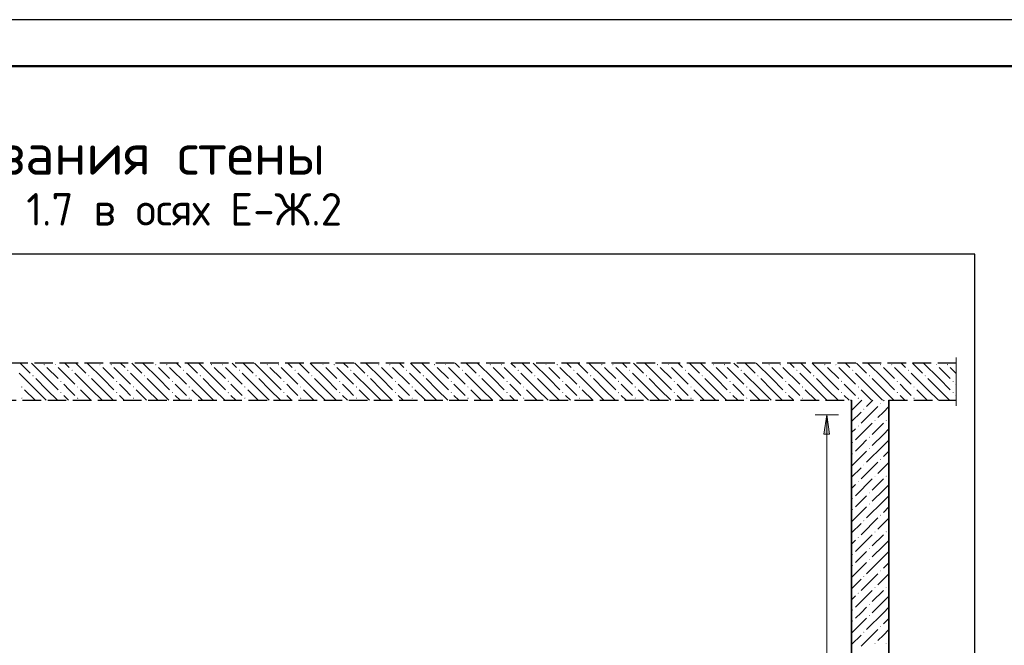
# Model space of a CAD drawing. Header units: millimetres. Extents: x 0 to 50400, y 0 to 35640.
# Tile 4 of 10: x 11657 to 24371, y 27558 to 35640. Entities that reach past the tile are written whole.
import ezdxf

# ---------------------------------------------------------------- set-up
doc = ezdxf.new("R2010")
doc.units = ezdxf.units.MM
doc.linetypes.add('______2', pattern=[324, 240, -84])
for name, color, linetype, lineweight in [('Standard', 7, 'Continuous', 25), ('ЖБ Перекрытие верхний уровень', 7, 'Continuous', 35), ('ЖБ Стена верхний уровень', 7, 'Continuous', 35), ('Заголовок чертежа', 7, 'Continuous', 25), ('Общий02', 7, 'Continuous', 18)]:
    doc.layers.add(name, color=color, linetype=linetype, lineweight=lineweight)
doc.layers.add('Размерная выноска', color=7, linetype='Continuous')
doc.styles.add('ISOCPEUR', font='txt')

msp = doc.modelspace()

# ---------------------------------------------------------------- hatches: boundary and pattern name
at = {"layer": 'ЖБ Перекрытие верхний уровень', "linetype": 'Continuous', "lineweight": 18, "transparency": 33554687}
for points in [[(11966, 31183), (11973, 31191), (11981, 31183), (11973, 31175)], [(12110, 31183), (12117, 31191), (12125, 31183), (12117, 31175)], [(12686, 31183), (12693, 31191), (12701, 31183), (12693, 31175)], [(12830, 31183), (12837, 31191), (12845, 31183), (12837, 31175)], [(13406, 31183), (13413, 31191), (13421, 31183), (13413, 31175)], [(13550, 31183), (13557, 31191), (13565, 31183), (13557, 31175)], [(14126, 31183), (14133, 31191), (14141, 31183), (14133, 31175)], [(14270, 31183), (14277, 31191), (14285, 31183), (14277, 31175)], [(14846, 31183), (14853, 31191), (14861, 31183), (14853, 31175)], [(14990, 31183), (14997, 31191), (15005, 31183), (14997, 31175)], [(15566, 31183), (15573, 31191), (15581, 31183), (15573, 31175)], [(15710, 31183), (15717, 31191), (15725, 31183), (15717, 31175)], [(16286, 31183), (16293, 31191), (16301, 31183), (16293, 31175)], [(16430, 31183), (16437, 31191), (16445, 31183), (16437, 31175)], [(17006, 31183), (17013, 31191), (17021, 31183), (17013, 31175)], [(17150, 31183), (17157, 31191), (17165, 31183), (17157, 31175)], [(17726, 31183), (17733, 31191), (17741, 31183), (17733, 31175)], [(17870, 31183), (17877, 31191), (17885, 31183), (17877, 31175)], [(18446, 31183), (18453, 31191), (18461, 31183), (18453, 31175)], [(18590, 31183), (18597, 31191), (18605, 31183), (18597, 31175)], [(19166, 31183), (19173, 31191), (19181, 31183), (19173, 31175)], [(19310, 31183), (19317, 31191), (19325, 31183), (19317, 31175)], [(19886, 31183), (19893, 31191), (19901, 31183), (19893, 31175)], [(20030, 31183), (20037, 31191), (20045, 31183), (20037, 31175)], [(20606, 31183), (20613, 31191), (20621, 31183), (20613, 31175)], [(20750, 31183), (20757, 31191), (20765, 31183), (20757, 31175)], [(21326, 31183), (21333, 31191), (21341, 31183), (21333, 31175)], [(21470, 31183), (21477, 31191), (21485, 31183), (21477, 31175)], [(22046, 31183), (22053, 31191), (22061, 31183), (22053, 31175)], [(22190, 31183), (22197, 31191), (22205, 31183), (22197, 31175)], [(22766, 31183), (22773, 31191), (22781, 31183), (22773, 31175)], [(22910, 31183), (22917, 31191), (22925, 31183), (22917, 31175)], [(23486, 31183), (23493, 31191), (23501, 31183), (23493, 31175)], [(23630, 31183), (23637, 31191), (23645, 31183), (23637, 31175)], [(11822, 31039), (11829, 31047), (11837, 31039), (11829, 31031)], [(12326, 31111), (12333, 31119), (12341, 31111), (12333, 31103)], [(12542, 31039), (12549, 31047), (12557, 31039), (12549, 31031)], [(13046, 31111), (13053, 31119), (13061, 31111), (13053, 31103)], [(13262, 31039), (13269, 31047), (13277, 31039), (13269, 31031)], [(13766, 31111), (13773, 31119), (13781, 31111), (13773, 31103)], [(13982, 31039), (13989, 31047), (13997, 31039), (13989, 31031)], [(14486, 31111), (14493, 31119), (14501, 31111), (14493, 31103)], [(14702, 31039), (14709, 31047), (14717, 31039), (14709, 31031)], [(15206, 31111), (15213, 31119), (15221, 31111), (15213, 31103)], [(15422, 31039), (15429, 31047), (15437, 31039), (15429, 31031)], [(15926, 31111), (15933, 31119), (15941, 31111), (15933, 31103)], [(16142, 31039), (16149, 31047), (16157, 31039), (16149, 31031)], [(16646, 31111), (16653, 31119), (16661, 31111), (16653, 31103)], [(16862, 31039), (16869, 31047), (16877, 31039), (16869, 31031)], [(17366, 31111), (17373, 31119), (17381, 31111), (17373, 31103)], [(17582, 31039), (17589, 31047), (17597, 31039), (17589, 31031)], [(18086, 31111), (18093, 31119), (18101, 31111), (18093, 31103)], [(18302, 31039), (18309, 31047), (18317, 31039), (18309, 31031)], [(18806, 31111), (18813, 31119), (18821, 31111), (18813, 31103)], [(19022, 31039), (19029, 31047), (19037, 31039), (19029, 31031)], [(19526, 31111), (19533, 31119), (19541, 31111), (19533, 31103)], [(19742, 31039), (19749, 31047), (19757, 31039), (19749, 31031)], [(20246, 31111), (20253, 31119), (20261, 31111), (20253, 31103)], [(20462, 31039), (20469, 31047), (20477, 31039), (20469, 31031)], [(20966, 31111), (20973, 31119), (20981, 31111), (20973, 31103)], [(21182, 31039), (21189, 31047), (21197, 31039), (21189, 31031)], [(21686, 31111), (21693, 31119), (21701, 31111), (21693, 31103)], [(21902, 31039), (21909, 31047), (21917, 31039), (21909, 31031)], [(22406, 31111), (22413, 31119), (22421, 31111), (22413, 31103)], [(22622, 31039), (22629, 31047), (22637, 31039), (22629, 31031)], [(23126, 31111), (23133, 31119), (23141, 31111), (23133, 31103)], [(23342, 31039), (23349, 31047), (23357, 31039), (23349, 31031)], [(11678, 30895), (11685, 30903), (11693, 30895), (11685, 30887)], [(12182, 30967), (12189, 30975), (12197, 30967), (12189, 30959)], [(12398, 30895), (12405, 30903), (12413, 30895), (12405, 30887)], [(12902, 30967), (12909, 30975), (12917, 30967), (12909, 30959)], [(13118, 30895), (13125, 30903), (13133, 30895), (13125, 30887)], [(13622, 30967), (13629, 30975), (13637, 30967), (13629, 30959)], [(13838, 30895), (13845, 30903), (13853, 30895), (13845, 30887)], [(14342, 30967), (14349, 30975), (14357, 30967), (14349, 30959)], [(14558, 30895), (14565, 30903), (14573, 30895), (14565, 30887)], [(15062, 30967), (15069, 30975), (15077, 30967), (15069, 30959)], [(15278, 30895), (15285, 30903), (15293, 30895), (15285, 30887)], [(15782, 30967), (15789, 30975), (15797, 30967), (15789, 30959)], [(15998, 30895), (16005, 30903), (16013, 30895), (16005, 30887)], [(16502, 30967), (16509, 30975), (16517, 30967), (16509, 30959)], [(16718, 30895), (16725, 30903), (16733, 30895), (16725, 30887)], [(17222, 30967), (17229, 30975), (17237, 30967), (17229, 30959)], [(17438, 30895), (17445, 30903), (17453, 30895), (17445, 30887)], [(17942, 30967), (17949, 30975), (17957, 30967), (17949, 30959)], [(18158, 30895), (18165, 30903), (18173, 30895), (18165, 30887)], [(18662, 30967), (18669, 30975), (18677, 30967), (18669, 30959)], [(18878, 30895), (18885, 30903), (18893, 30895), (18885, 30887)], [(19382, 30967), (19389, 30975), (19397, 30967), (19389, 30959)], [(19598, 30895), (19605, 30903), (19613, 30895), (19605, 30887)], [(20102, 30967), (20109, 30975), (20117, 30967), (20109, 30959)], [(20318, 30895), (20325, 30903), (20333, 30895), (20325, 30887)], [(20822, 30967), (20829, 30975), (20837, 30967), (20829, 30959)], [(21038, 30895), (21045, 30903), (21053, 30895), (21045, 30887)], [(21542, 30967), (21549, 30975), (21557, 30967), (21549, 30959)], [(21758, 30895), (21765, 30903), (21773, 30895), (21765, 30887)], [(22262, 30967), (22269, 30975), (22277, 30967), (22269, 30959)], [(22478, 30895), (22485, 30903), (22493, 30895), (22485, 30887)], [(22982, 30967), (22989, 30975), (22997, 30967), (22989, 30959)], [(23198, 30895), (23205, 30903), (23213, 30895), (23205, 30887)], [(23702, 30967), (23709, 30975), (23717, 30967), (23709, 30959)], [(12182, 30823), (12189, 30831), (12197, 30823), (12189, 30815)], [(12902, 30823), (12909, 30831), (12917, 30823), (12909, 30815)], [(13622, 30823), (13629, 30831), (13637, 30823), (13629, 30815)], [(14342, 30823), (14349, 30831), (14357, 30823), (14349, 30815)], [(15062, 30823), (15069, 30831), (15077, 30823), (15069, 30815)], [(15782, 30823), (15789, 30831), (15797, 30823), (15789, 30815)], [(16502, 30823), (16509, 30831), (16517, 30823), (16509, 30815)], [(17222, 30823), (17229, 30831), (17237, 30823), (17229, 30815)], [(17942, 30823), (17949, 30831), (17957, 30823), (17949, 30815)], [(18662, 30823), (18669, 30831), (18677, 30823), (18669, 30815)], [(19382, 30823), (19389, 30831), (19397, 30823), (19389, 30815)], [(20102, 30823), (20109, 30831), (20117, 30823), (20109, 30815)], [(20822, 30823), (20829, 30831), (20837, 30823), (20829, 30815)], [(21542, 30823), (21549, 30831), (21557, 30823), (21549, 30815)], [(22262, 30823), (22269, 30831), (22277, 30823), (22269, 30815)], [(22982, 30823), (22989, 30831), (22997, 30823), (22989, 30815)], [(23702, 30823), (23709, 30831), (23717, 30823), (23709, 30815)], [(11678, 30751), (11685, 30759), (11693, 30751), (11685, 30743)], [(12398, 30751), (12405, 30759), (12413, 30751), (12405, 30743)], [(13118, 30751), (13125, 30759), (13133, 30751), (13125, 30743)], [(13838, 30751), (13845, 30759), (13853, 30751), (13845, 30743)], [(14558, 30751), (14565, 30759), (14573, 30751), (14565, 30743)], [(15278, 30751), (15285, 30759), (15293, 30751), (15285, 30743)], [(15998, 30751), (16005, 30759), (16013, 30751), (16005, 30743)], [(16718, 30751), (16725, 30759), (16733, 30751), (16725, 30743)], [(17438, 30751), (17445, 30759), (17453, 30751), (17445, 30743)], [(18158, 30751), (18165, 30759), (18173, 30751), (18165, 30743)], [(18878, 30751), (18885, 30759), (18893, 30751), (18885, 30743)], [(19598, 30751), (19605, 30759), (19613, 30751), (19605, 30743)], [(20318, 30751), (20325, 30759), (20333, 30751), (20325, 30743)], [(21038, 30751), (21045, 30759), (21053, 30751), (21045, 30743)], [(21758, 30751), (21765, 30759), (21773, 30751), (21765, 30743)], [(22478, 30751), (22485, 30759), (22493, 30751), (22485, 30743)], [(23198, 30751), (23205, 30759), (23213, 30751), (23205, 30743)]]:
    msp.add_hatch(color=7, dxfattribs=at).paths.add_polyline_path(points, flags=16)
at = {"layer": 'ЖБ Стена верхний уровень', "linetype": 'Continuous', "lineweight": 18, "transparency": 33554687}
for points in [[(22767, 30679), (22773, 30685), (22779, 30679), (22773, 30673)], [(22551, 30607), (22557, 30613), (22563, 30607), (22557, 30601)], [(22479, 30391), (22485, 30397), (22491, 30391), (22485, 30385)], [(22695, 30463), (22701, 30469), (22707, 30463), (22701, 30457)], [(22839, 30463), (22845, 30469), (22851, 30463), (22845, 30457)], [(22407, 30175), (22413, 30181), (22419, 30175), (22413, 30169)], [(22623, 30247), (22629, 30253), (22635, 30247), (22629, 30241)], [(22407, 30031), (22413, 30037), (22419, 30031), (22413, 30025)], [(22623, 30103), (22629, 30109), (22635, 30103), (22629, 30097)], [(22551, 29887), (22557, 29893), (22563, 29887), (22557, 29881)], [(22767, 29959), (22773, 29965), (22779, 29959), (22773, 29953)], [(22479, 29671), (22485, 29677), (22491, 29671), (22485, 29665)], [(22695, 29743), (22701, 29749), (22707, 29743), (22701, 29737)], [(22839, 29743), (22845, 29749), (22851, 29743), (22845, 29737)], [(22623, 29527), (22629, 29533), (22635, 29527), (22629, 29521)], [(22407, 29455), (22413, 29461), (22419, 29455), (22413, 29449)], [(22623, 29383), (22629, 29389), (22635, 29383), (22629, 29377)], [(22407, 29311), (22413, 29317), (22419, 29311), (22413, 29305)], [(22767, 29239), (22773, 29245), (22779, 29239), (22773, 29233)], [(22551, 29167), (22557, 29173), (22563, 29167), (22557, 29161)], [(22695, 29023), (22701, 29029), (22707, 29023), (22701, 29017)], [(22839, 29023), (22845, 29029), (22851, 29023), (22845, 29017)], [(22479, 28951), (22485, 28957), (22491, 28951), (22485, 28945)], [(22407, 28735), (22413, 28741), (22419, 28735), (22413, 28729)], [(22623, 28807), (22629, 28813), (22635, 28807), (22629, 28801)], [(22623, 28663), (22629, 28669), (22635, 28663), (22629, 28657)], [(22407, 28591), (22413, 28597), (22419, 28591), (22413, 28585)], [(22767, 28519), (22773, 28525), (22779, 28519), (22773, 28513)], [(22551, 28447), (22557, 28453), (22563, 28447), (22557, 28441)], [(22479, 28231), (22485, 28237), (22491, 28231), (22485, 28225)], [(22695, 28303), (22701, 28309), (22707, 28303), (22701, 28297)], [(22839, 28303), (22845, 28309), (22851, 28303), (22845, 28297)], [(22407, 28015), (22413, 28021), (22419, 28015), (22413, 28009)], [(22623, 28087), (22629, 28093), (22635, 28087), (22629, 28081)], [(22407, 27871), (22413, 27877), (22419, 27871), (22413, 27865)], [(22623, 27943), (22629, 27949), (22635, 27943), (22629, 27937)], [(22551, 27727), (22557, 27733), (22563, 27727), (22557, 27721)], [(22767, 27799), (22773, 27805), (22779, 27799), (22773, 27793)], [(22695, 27583), (22701, 27589), (22707, 27583), (22701, 27577)], [(22839, 27583), (22845, 27589), (22851, 27583), (22845, 27577)]]:
    msp.add_hatch(color=7, dxfattribs=at).paths.add_polyline_path(points, flags=16)
at = {"layer": 'Общий02', "linetype": 'Continuous', "lineweight": 13, "transparency": 33554687}
msp.add_hatch(color=7, dxfattribs=at).paths.add_polyline_path([(22042, 30285), (22078, 30536), (22114, 30285)], flags=16)

# ---------------------------------------------------------------- linework, layer by layer
at = {"layer": 'Standard', "color": 7, "linetype": 'Continuous', "lineweight": 25, "transparency": 33554687}
msp.add_lwpolyline([(0, 0), (50400, 0), (50400, 35640), (0, 35640), (0, 0)], close=True, dxfattribs=at)
at = {"layer": 'Standard', "color": 7, "linetype": 'Continuous', "lineweight": 13, "transparency": 33554687}
msp.add_lwpolyline([(50400, 35640), (0, 35640), (0, 0), (50400, 0), (50400, 35640)], dxfattribs=at)
at = {"layer": 'Standard', "color": 7, "linetype": 'Continuous', "lineweight": 50, "transparency": 33554687}
msp.add_lwpolyline([(2400, 35040), (49800, 35040), (49800, 600), (2400, 600), (2400, 35040)], close=True, dxfattribs=at)
at = {"layer": 'Standard', "color": 254, "linetype": 'Continuous', "lineweight": -3, "true_color": 0xc4c4ff, "transparency": 33554687}
msp.add_lwpolyline([(5487, 19398), (23991, 19398), (23991, 32611), (5487, 32611), (5487, 19398)], dxfattribs=at)
at = {"layer": 'ЖБ Перекрытие верхний уровень', "color": 7, "linetype": '______2', "lineweight": 25, "transparency": 33554687}
for p, q in [((23751, 31204), (6679, 31204)), ((7159, 30724), (22399, 30724)), ((22879, 30724), (23751, 30724))]:
    msp.add_line(p, q, dxfattribs=at)
at = {"layer": 'ЖБ Перекрытие верхний уровень', "color": 9, "linetype": 'Continuous', "lineweight": 18, "true_color": 0xc7c7c7, "transparency": 33554687}
for p, q in [((11664, 31204), (11793, 31075)), ((12009, 31003), (11808, 31204)), ((12240, 31204), (12297, 31147)), ((12384, 31204), (12513, 31075)), ((12729, 31003), (12528, 31204)), ((12960, 31204), (13017, 31147)), ((13104, 31204), (13233, 31075)), ((13449, 31003), (13248, 31204)), ((13680, 31204), (13737, 31147)), ((13824, 31204), (13953, 31075)), ((14169, 31003), (13968, 31204)), ((14400, 31204), (14457, 31147)), ((14544, 31204), (14673, 31075)), ((14889, 31003), (14688, 31204)), ((15120, 31204), (15177, 31147)), ((15264, 31204), (15393, 31075)), ((15609, 31003), (15408, 31204)), ((15840, 31204), (15897, 31147)), ((15984, 31204), (16113, 31075)), ((16329, 31003), (16128, 31204)), ((16560, 31204), (16617, 31147)), ((16704, 31204), (16833, 31075)), ((17049, 31003), (16848, 31204)), ((17280, 31204), (17337, 31147)), ((17424, 31204), (17553, 31075)), ((17769, 31003), (17568, 31204)), ((18000, 31204), (18057, 31147)), ((18144, 31204), (18273, 31075)), ((18489, 31003), (18288, 31204)), ((18720, 31204), (18777, 31147)), ((18864, 31204), (18993, 31075)), ((19209, 31003), (19008, 31204)), ((19440, 31204), (19497, 31147)), ((19584, 31204), (19713, 31075)), ((19929, 31003), (19728, 31204)), ((20160, 31204), (20217, 31147)), ((20304, 31204), (20433, 31075)), ((20649, 31003), (20448, 31204)), ((20880, 31204), (20937, 31147)), ((21024, 31204), (21153, 31075)), ((21369, 31003), (21168, 31204)), ((21600, 31204), (21657, 31147)), ((21744, 31204), (21873, 31075)), ((22089, 31003), (21888, 31204)), ((22320, 31204), (22377, 31147)), ((22464, 31204), (22593, 31075)), ((22809, 31003), (22608, 31204)), ((23040, 31204), (23097, 31147)), ((23184, 31204), (23313, 31075)), ((23529, 31003), (23328, 31204)), ((11865, 30859), (11649, 31075)), ((12009, 31147), (12153, 31003)), ((12153, 31147), (12369, 30931)), ((12585, 30859), (12369, 31075)), ((12729, 31147), (12873, 31003)), ((12873, 31147), (13089, 30931)), ((13305, 30859), (13089, 31075)), ((13449, 31147), (13593, 31003)), ((13593, 31147), (13809, 30931)), ((14025, 30859), (13809, 31075)), ((14169, 31147), (14313, 31003)), ((14313, 31147), (14529, 30931)), ((14745, 30859), (14529, 31075)), ((14889, 31147), (15033, 31003)), ((15033, 31147), (15249, 30931)), ((15465, 30859), (15249, 31075)), ((15609, 31147), (15753, 31003)), ((15753, 31147), (15969, 30931)), ((16185, 30859), (15969, 31075)), ((16329, 31147), (16473, 31003)), ((16473, 31147), (16689, 30931)), ((16905, 30859), (16689, 31075)), ((17049, 31147), (17193, 31003)), ((17193, 31147), (17409, 30931)), ((17625, 30859), (17409, 31075)), ((17769, 31147), (17913, 31003)), ((17913, 31147), (18129, 30931)), ((18345, 30859), (18129, 31075)), ((18489, 31147), (18633, 31003)), ((18633, 31147), (18849, 30931)), ((19065, 30859), (18849, 31075)), ((19209, 31147), (19353, 31003)), ((19353, 31147), (19569, 30931)), ((19785, 30859), (19569, 31075)), ((19929, 31147), (20073, 31003)), ((20073, 31147), (20289, 30931)), ((20505, 30859), (20289, 31075)), ((20649, 31147), (20793, 31003)), ((20793, 31147), (21009, 30931)), ((21225, 30859), (21009, 31075)), ((21369, 31147), (21513, 31003)), ((21513, 31147), (21729, 30931)), ((21945, 30859), (21729, 31075)), ((22089, 31147), (22233, 31003)), ((22233, 31147), (22449, 30931)), ((22665, 30859), (22449, 31075)), ((22809, 31147), (22953, 31003)), ((22953, 31147), (23169, 30931)), ((23385, 30859), (23169, 31075)), ((23529, 31147), (23673, 31003)), ((23673, 31147), (23751, 31069)), ((11865, 31003), (12009, 30859)), ((12009, 31003), (12153, 30859)), ((12297, 30859), (12225, 30931)), ((12585, 31003), (12729, 30859)), ((12729, 31003), (12873, 30859)), ((13017, 30859), (12945, 30931)), ((13305, 31003), (13449, 30859)), ((13449, 31003), (13593, 30859)), ((13737, 30859), (13665, 30931)), ((14025, 31003), (14169, 30859)), ((14169, 31003), (14313, 30859)), ((14457, 30859), (14385, 30931)), ((14745, 31003), (14889, 30859)), ((14889, 31003), (15033, 30859)), ((15177, 30859), (15105, 30931)), ((15465, 31003), (15609, 30859)), ((15609, 31003), (15753, 30859)), ((15897, 30859), (15825, 30931)), ((16185, 31003), (16329, 30859)), ((16329, 31003), (16473, 30859)), ((16617, 30859), (16545, 30931)), ((16905, 31003), (17049, 30859)), ((17049, 31003), (17193, 30859)), ((17337, 30859), (17265, 30931)), ((17625, 31003), (17769, 30859)), ((17769, 31003), (17913, 30859)), ((18057, 30859), (17985, 30931)), ((18345, 31003), (18489, 30859)), ((18489, 31003), (18633, 30859)), ((18777, 30859), (18705, 30931)), ((19065, 31003), (19209, 30859)), ((19209, 31003), (19353, 30859)), ((19497, 30859), (19425, 30931)), ((19785, 31003), (19929, 30859)), ((19929, 31003), (20073, 30859)), ((20217, 30859), (20145, 30931)), ((20505, 31003), (20649, 30859)), ((20649, 31003), (20793, 30859)), ((20937, 30859), (20865, 30931)), ((21225, 31003), (21369, 30859)), ((21369, 31003), (21513, 30859)), ((21657, 30859), (21585, 30931)), ((21945, 31003), (22089, 30859)), ((22089, 31003), (22233, 30859)), ((22377, 30859), (22305, 30931)), ((22665, 31003), (22809, 30859)), ((22809, 31003), (22953, 30859)), ((23097, 30859), (23025, 30931)), ((23385, 31003), (23529, 30859)), ((23529, 31003), (23673, 30859)), ((23751, 30925), (23745, 30931)), ((11721, 30859), (11856, 30724)), ((11865, 30859), (12000, 30724)), ((12009, 30859), (12144, 30724)), ((12225, 30787), (12288, 30724)), ((12369, 30787), (12297, 30859)), ((12441, 30859), (12576, 30724)), ((12585, 30859), (12720, 30724)), ((12729, 30859), (12864, 30724)), ((12945, 30787), (13008, 30724)), ((13089, 30787), (13017, 30859)), ((13161, 30859), (13296, 30724)), ((13305, 30859), (13440, 30724)), ((13449, 30859), (13584, 30724)), ((13665, 30787), (13728, 30724)), ((13809, 30787), (13737, 30859)), ((13881, 30859), (14016, 30724)), ((14025, 30859), (14160, 30724)), ((14169, 30859), (14304, 30724)), ((14385, 30787), (14448, 30724)), ((14529, 30787), (14457, 30859)), ((14601, 30859), (14736, 30724)), ((14745, 30859), (14880, 30724)), ((14889, 30859), (15024, 30724)), ((15105, 30787), (15168, 30724)), ((15249, 30787), (15177, 30859)), ((15321, 30859), (15456, 30724)), ((15465, 30859), (15600, 30724)), ((15609, 30859), (15744, 30724)), ((15825, 30787), (15888, 30724)), ((15969, 30787), (15897, 30859)), ((16041, 30859), (16176, 30724)), ((16185, 30859), (16320, 30724)), ((16329, 30859), (16464, 30724)), ((16545, 30787), (16608, 30724)), ((16689, 30787), (16617, 30859)), ((16761, 30859), (16896, 30724)), ((16905, 30859), (17040, 30724)), ((17049, 30859), (17184, 30724)), ((17265, 30787), (17328, 30724)), ((17409, 30787), (17337, 30859)), ((17481, 30859), (17616, 30724)), ((17625, 30859), (17760, 30724)), ((17769, 30859), (17904, 30724)), ((17985, 30787), (18048, 30724)), ((18129, 30787), (18057, 30859)), ((18201, 30859), (18336, 30724)), ((18345, 30859), (18480, 30724)), ((18489, 30859), (18624, 30724)), ((18705, 30787), (18768, 30724)), ((18849, 30787), (18777, 30859)), ((18921, 30859), (19056, 30724)), ((19065, 30859), (19200, 30724)), ((19209, 30859), (19344, 30724)), ((19425, 30787), (19488, 30724)), ((19569, 30787), (19497, 30859)), ((19641, 30859), (19776, 30724)), ((19785, 30859), (19920, 30724)), ((19929, 30859), (20064, 30724)), ((20145, 30787), (20208, 30724)), ((20289, 30787), (20217, 30859)), ((20361, 30859), (20496, 30724)), ((20505, 30859), (20640, 30724)), ((20649, 30859), (20784, 30724)), ((20865, 30787), (20928, 30724)), ((21009, 30787), (20937, 30859)), ((21081, 30859), (21216, 30724)), ((21225, 30859), (21360, 30724)), ((21369, 30859), (21504, 30724)), ((21585, 30787), (21648, 30724)), ((21729, 30787), (21657, 30859)), ((21801, 30859), (21936, 30724)), ((21945, 30859), (22080, 30724)), ((22089, 30859), (22224, 30724)), ((22305, 30787), (22368, 30724)), ((22449, 30787), (22377, 30859)), ((22521, 30859), (22656, 30724)), ((22665, 30859), (22800, 30724)), ((22809, 30859), (22944, 30724)), ((23025, 30787), (23088, 30724)), ((23169, 30787), (23097, 30859)), ((23241, 30859), (23376, 30724)), ((23385, 30859), (23520, 30724)), ((23529, 30859), (23664, 30724)), ((23745, 30787), (23751, 30781))]:
    msp.add_line(p, q, dxfattribs=at)
at = {"layer": 'ЖБ Стена верхний уровень', "color": 251, "linetype": 'Continuous', "lineweight": 18, "true_color": 0x494949, "transparency": 33554687}
for p, q in [((22530, 30724), (22399, 30593)), ((22737, 30643), (22521, 30427)), ((22674, 30724), (22593, 30643)), ((22818, 30724), (22809, 30715)), ((22809, 30571), (22879, 30641)), ((22521, 30571), (22399, 30449)), ((22737, 30499), (22809, 30571)), ((22665, 30427), (22449, 30211)), ((22809, 30427), (22665, 30283)), ((22399, 30305), (22449, 30355)), ((22809, 30283), (22665, 30139)), ((22809, 30283), (22879, 30353)), ((22449, 30067), (22521, 30139)), ((22521, 30139), (22593, 30211)), ((22809, 30139), (22593, 29923)), ((22879, 30209), (22809, 30139)), ((22593, 30067), (22399, 29873)), ((22879, 30065), (22809, 29995)), ((22737, 29923), (22521, 29707)), ((22809, 29851), (22879, 29921)), ((22521, 29851), (22399, 29729)), ((22737, 29779), (22809, 29851)), ((22399, 29585), (22449, 29635)), ((22665, 29707), (22449, 29491)), ((22809, 29707), (22665, 29563)), ((22809, 29563), (22879, 29633)), ((22809, 29563), (22665, 29419)), ((22449, 29347), (22521, 29419)), ((22521, 29419), (22593, 29491)), ((22809, 29419), (22593, 29203)), ((22879, 29489), (22809, 29419)), ((22593, 29347), (22399, 29153)), ((22879, 29345), (22809, 29275)), ((22521, 29131), (22399, 29009)), ((22737, 29203), (22521, 28987)), ((22737, 29059), (22809, 29131)), ((22809, 29131), (22879, 29201)), ((22399, 28865), (22449, 28915)), ((22665, 28987), (22449, 28771)), ((22809, 28987), (22665, 28843)), ((22809, 28843), (22879, 28913)), ((22521, 28699), (22593, 28771)), ((22809, 28843), (22665, 28699)), ((22879, 28769), (22809, 28699)), ((22593, 28627), (22399, 28433)), ((22449, 28627), (22521, 28699)), ((22809, 28699), (22593, 28483)), ((22879, 28625), (22809, 28555)), ((22737, 28483), (22521, 28267)), ((22809, 28411), (22879, 28481)), ((22521, 28411), (22399, 28289)), ((22737, 28339), (22809, 28411)), ((22665, 28267), (22449, 28051)), ((22809, 28267), (22665, 28123)), ((22399, 28145), (22449, 28195)), ((22809, 28123), (22665, 27979)), ((22809, 28123), (22879, 28193)), ((22449, 27907), (22521, 27979)), ((22521, 27979), (22593, 28051)), ((22809, 27979), (22593, 27763)), ((22879, 28049), (22809, 27979)), ((22593, 27907), (22399, 27713)), ((22879, 27905), (22809, 27835)), ((22737, 27763), (22521, 27547)), ((22809, 27691), (22879, 27761)), ((22521, 27691), (22399, 27569)), ((22737, 27619), (22809, 27691))]:
    msp.add_line(p, q, dxfattribs=at)
at = {"layer": 'ЖБ Стена верхний уровень', "color": 7, "linetype": 'Continuous', "lineweight": 35, "transparency": 33554687}
for p, q in [((22399, 30724), (22399, 21124)), ((22879, 21124), (22879, 30724))]:
    msp.add_line(p, q, dxfattribs=at)
at = {"layer": 'Общий02', "color": 251, "linetype": 'Continuous', "lineweight": 13, "true_color": 0x494949, "transparency": 33554687}
for p, q in [((22228, 30536), (21928, 30536)), ((22042, 30285), (22078, 30536)), ((22078, 30536), (22078, 21297)), ((22078, 30536), (22078, 30536)), ((22078, 30536), (22078, 30536)), ((22078, 30536), (22078, 30536)), ((22078, 30536), (22114, 30285)), ((22114, 30285), (22042, 30285)), ((22078, 30285), (22078, 30267))]:
    msp.add_line(p, q, dxfattribs=at)
at = {"layer": 'Размерная выноска', "color": 7, "linetype": 'Continuous', "lineweight": 13, "transparency": 33554687}
msp.add_line((23751, 30652), (23751, 31276), dxfattribs=at)

# ---------------------------------------------------------------- texts
at = {"layer": 'Заголовок чертежа', "color": 7, "linetype": 'Continuous', "lineweight": 50, "transparency": 33554687, "attachment_point": 7, "style": 'ISOCPEUR'}
for s, insert, char_height, width in [('\\W0.99;Схема армирования стены', (6741, 33490), 540, 9225.73), ('\\W0.97;между осями 1.6 и 1.7 в осях Е-Ж.2', (6741, 32866), 420, 9440.44)]:
    msp.add_mtext(s, dxfattribs=dict(at, insert=insert, char_height=char_height, width=width))

doc.saveas('drawing.dxf')
